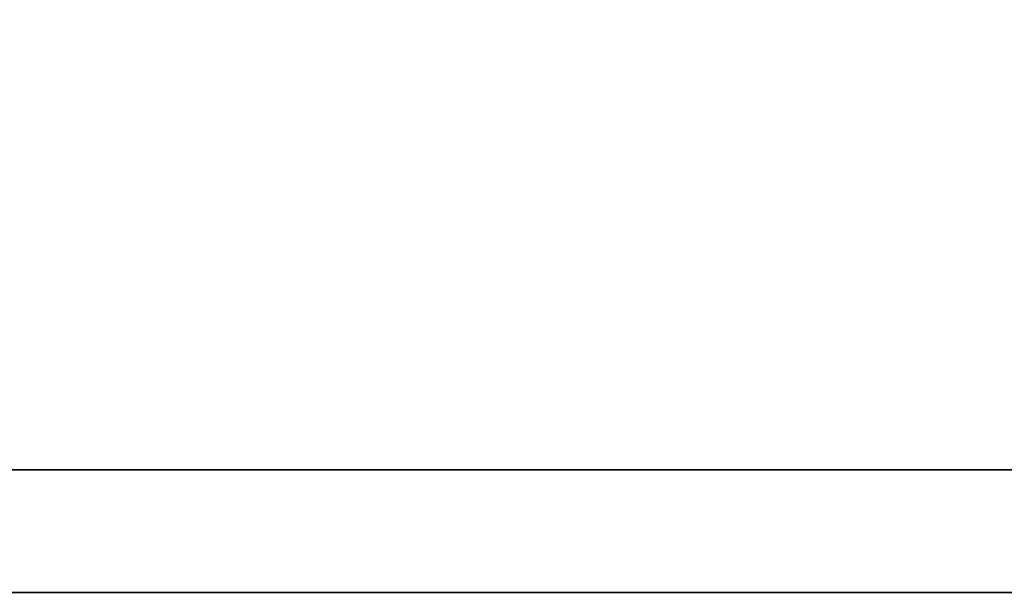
# Model space of a CAD drawing. Header units: millimetres. Extents: x 920 to 1152, y 73 to 164.
# Tile 25 of 58: x 1092.183 to 1092.773, y 95.497 to 95.84. Entities that reach past the tile are written whole.
import ezdxf

# ---------------------------------------------------------------- set-up
doc = ezdxf.new("R2010")
doc.units = ezdxf.units.MM
doc.header["$LTSCALE"] = 0.15
doc.layers.add('DIM', color=4, linetype='CONTINUOUS')
doc.layers.add('layer 1', color=7, linetype='CONTINUOUS')

# ---------------------------------------------------------------- blocks, each defined once
blk = doc.blocks.new('TBI MOTION logo(完整正式版)')
at = {"layer": 'layer 1', "color": 22, "lineweight": 35}
blk.add_open_spline([(75.90875, -9.47875), (75.90875, -9.47875), (75.90875, -12.28625), (75.90875, -12.28625), (75.90875, -12.28625), (75.90875, -12.28625), (75.90875, -12.47875), (75.90875, -12.47875), (75.90875, -12.47875), (75.90875, -12.47875), (75.71625, -12.47875), (75.71625, -12.47875), (75.71625, -12.47875), (75.71625, -12.47875), (-88.32875, -12.47875), (-88.32875, -12.47875), (-88.32875, -12.47875), (-88.32875, -12.47875), (-88.32875, -13.29375), (-88.32875, -13.29375), (-88.32875, -13.29375), (-88.32875, -13.29375), (82.89125, -13.29375), (82.89125, -13.29375), (82.89125, -13.29375), (82.89125, -13.29375), (75.90875, -9.47875), (75.90875, -9.47875)], degree=3, knots=[0, 0, 0, 0, 0.1428571, 0.1428571, 0.1428571, 0.1428572, 0.2857143, 0.2857143, 0.2857143, 0.2857143, 0.4285714, 0.4285714, 0.4285714, 0.4285714, 0.5714286, 0.5714286, 0.5714286, 0.5714286, 0.7142857, 0.7142857, 0.7142857, 0.7142857, 0.8571429, 0.8571429, 0.8571429, 0.8571429, 1, 1, 1, 1], dxfattribs=at)

msp = doc.modelspace()

# ---------------------------------------------------------------- block references
at = {"layer": 'DIM', "color": 7, "xscale": 0.090033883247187, "yscale": 0.090033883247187, "zscale": 0.090033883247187}
msp.add_blockref('TBI MOTION logo(完整正式版)', (1098.36506, 96.69352), dxfattribs=at)

doc.saveas('drawing.dxf')
